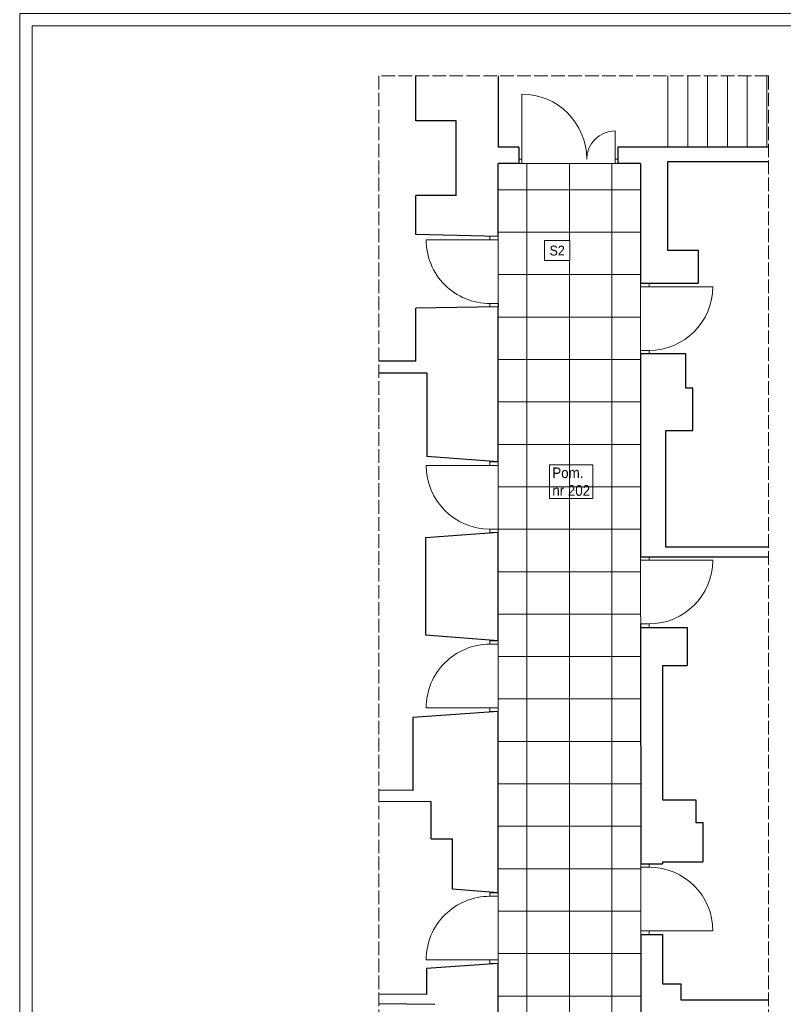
# Model space of a CAD drawing. Header units: centimetres. Extents: x 695802 to 711011, y 25963 to 44188.
# Tile 31 of 157: x 704053 to 705132, y 31877 to 33269. Entities that reach past the tile are written whole.
import ezdxf

# ---------------------------------------------------------------- set-up
doc = ezdxf.new("R2010")
doc.units = ezdxf.units.CM
doc.linetypes.add('ACAD_ISO02W100', pattern=[15, 12, -3])
doc.layers.add('Obrys powierzchni', color=50, linetype='Continuous', lineweight=9, plot=False)
for name, color, linetype, lineweight in [('Przekroje', 253, 'Continuous', 20), ('Przekrojowa', 253, 'Continuous', 25), ('Widokowa', 140, 'Continuous', 9)]:
    doc.layers.add(name, color=color, linetype=linetype, lineweight=lineweight)
for name, color, linetype, lineweight, true_color in [('S3_drzwi_nowe', 7, 'Continuous', 9, 0x00f900), ('S3_opis pomieszczeń', 7, 'Continuous', 0, 0xb5b5b5), ('S3_sufit S2', 7, 'Continuous', 5, 0x7f7f7f)]:
    doc.layers.add(name, color=color, linetype=linetype, lineweight=lineweight, true_color=true_color)
doc.styles.add('ARIELCE', font='arial.ttf', dxfattribs={"width": 0.9})

msp = doc.modelspace()

# ---------------------------------------------------------------- linework, layer by layer
at = {"layer": 'Obrys powierzchni', "ltscale": 1.6}
for points in [[(704052.6, 33277.3), (706152.6, 33277.3), (706152.6, 30307.3), (704052.6, 30307.3)], [(704070.1, 33259.8), (706135.1, 33259.8), (706135.1, 30324.8), (704070.1, 30324.8)]]:
    msp.add_lwpolyline(points, close=True, dxfattribs=at)
at = {"layer": 'Przekroje', "ltscale": 1.6}
msp.add_line((704898.5, 33079.4), (704898.5, 33065.4), dxfattribs=at)
at = {"layer": 'Przekrojowa', "ltscale": 1.6}
for p, q in [((704612.7, 33125.8), (704612.7, 33189.3)), ((704729.4, 33189.3), (704729.4, 33088.4)), ((704669.7, 33125.8), (704612.7, 33125.8)), ((704669.7, 33019.8), (704669.7, 33125.8)), ((704758.5, 33088.4), (704729.4, 33088.4)), ((704758.5, 33088.4), (704758.5, 33065.4)), ((705111.5, 33088.4), (704898.5, 33088.4)), ((704898.5, 33088.4), (704898.5, 33065.4)), ((704729.4, 32962.1), (704729.4, 33065.4)), ((704758.5, 33065.4), (704729.4, 33065.4)), ((704930.6, 33065.4), (704898.5, 33065.4)), ((704930.6, 33065.4), (704930.6, 32896.1)), ((704968.5, 33067.7), (704968.5, 32942.7)), ((705111.5, 33067.7), (704968.5, 33067.7)), ((704968.5, 33056.7), (704968.5, 33056.7)), ((704612.7, 32964.8), (704612.7, 33019.8)), ((704669.7, 33019.8), (704612.7, 33019.8)), ((704729.4, 32962.1), (704612.7, 32964.8)), ((704968.5, 32942.7), (705012, 32942.7)), ((705012, 32942.7), (705012, 32896.1)), ((704930.6, 32896.1), (705012, 32896.1)), ((704930.6, 32894.7), (704930.6, 32894.7)), ((704729.4, 32862.6), (704612.7, 32860.8)), ((704612.7, 32785.8), (704612.7, 32860.8)), ((704729.4, 32643.4), (704729.4, 32862.6)), ((704612.6, 32786), (704560.7, 32786)), ((704930.7, 32796.1), (704930.7, 32509.4)), ((704994.5, 32796.1), (704930.7, 32796.1)), ((704994.5, 32747.7), (704994.5, 32796.1)), ((704628.4, 32768.8), (704560.7, 32768.7)), ((704628.4, 32768.8), (704628.4, 32651.2)), ((705004.5, 32747.7), (704994.5, 32747.7)), ((705004.5, 32687.7), (705004.5, 32747.7)), ((704966.5, 32522.7), (704966.3, 32687.7)), ((704966.3, 32687.7), (705004.5, 32687.7)), ((704930.7, 32675.7), (704930.7, 32675.7)), ((704729.4, 32643.4), (704628.4, 32651.2)), ((704729.4, 32543.4), (704626.4, 32536.2)), ((704626.4, 32536.2), (704626.4, 32398.6)), ((704729.4, 32390.6), (704729.4, 32543.4)), ((705111.5, 32522.7), (704966.5, 32522.7)), ((704930.7, 32509.4), (704961.6, 32509.4)), ((704961.6, 32509.4), (705111.5, 32509.4)), ((704930.7, 32409.4), (704930.9, 32075.3)), ((704930.7, 32409.4), (704996.5, 32409.4)), ((704996.5, 32409.4), (704996.6, 32355.7)), ((704729.4, 32390.6), (704626.4, 32398.6)), ((704961.6, 32355.7), (704996.6, 32355.7)), ((704961.6, 32355.7), (704961.7, 32165.7)), ((704729.4, 32290.6), (704608.4, 32282.2)), ((704608.4, 32282.2), (704608.4, 32179)), ((704729.4, 32034.3), (704729.4, 32290.6)), ((704608.4, 32179), (704560.7, 32179.3)), ((704634.7, 32162.6), (704560.7, 32163.1)), ((704634.7, 32110.6), (704634.7, 32162.6)), ((704961.7, 32165.7), (705008.7, 32165.7)), ((705008.7, 32165.7), (705008.7, 32133.7)), ((705008.7, 32133.7), (705018.7, 32133.7)), ((705018.7, 32133.7), (705018.7, 32078)), ((704634.7, 32110.6), (704664.7, 32110.6)), ((704664.7, 32039.3), (704664.7, 32110.6)), ((704930.9, 32075.3), (704961.7, 32075.3)), ((704961.7, 32078), (705018.7, 32078)), ((704961.7, 32078), (704961.7, 32075.3)), ((704729.4, 32034.3), (704664.7, 32039.3)), ((704930.9, 31975.3), (704931, 31682.7)), ((704930.9, 31975.3), (704961.7, 31975.3)), ((704961.7, 31975.3), (704961.8, 31905.7)), ((704729.4, 31934.3), (704627.7, 31927.2)), ((704729.4, 31784.2), (704729.4, 31934.3)), ((704627.7, 31927.2), (704627.7, 31890.6)), ((704961.8, 31905.7), (704987.8, 31905.7)), ((704987.8, 31905.7), (704987.8, 31882.7)), ((704627.7, 31890.6), (704560.7, 31891.1)), ((704987.8, 31882.7), (705111.5, 31882.7)), ((704639.7, 31876.5), (704560.7, 31877.1))]:
    msp.add_line(p, q, dxfattribs=at)
at = {"layer": 'S3_drzwi_nowe', "color": 0}
for p, q in [((704762.5, 33071.4), (704762.5, 33163.4)), ((704894.5, 33071.4), (704894.5, 33111.4)), ((704762.5, 33071.4), (704758.5, 33071.4)), ((704758.5, 33071.4), (704758.5, 33065.4)), ((704758.5, 33065.4), (704762.5, 33065.4)), ((704762.5, 33065.4), (704762.5, 33071.4)), ((704898.5, 33071.4), (704894.5, 33071.4)), ((704894.5, 33071.4), (704894.5, 33065.4)), ((704894.5, 33065.4), (704898.5, 33065.4)), ((704898.5, 33065.4), (704898.5, 33071.4)), ((704717.4, 32957.4), (704627.4, 32957.3)), ((704729.4, 32962.4), (704717.4, 32962.4)), ((704717.4, 32962.4), (704717.4, 32957.4)), ((704717.4, 32957.4), (704729.4, 32957.4)), ((704729.4, 32957.4), (704729.4, 32962.4)), ((704930.7, 32891.1), (704930.7, 32896.1)), ((704930.7, 32896.1), (704942.7, 32896.1)), ((704942.7, 32896.1), (704942.7, 32891.1)), ((704942.7, 32891.1), (704930.7, 32891.1)), ((704942.7, 32891.1), (705032.7, 32891.1)), ((704729.5, 32867.4), (704717.5, 32867.4)), ((704717.5, 32867.4), (704717.5, 32862.4)), ((704729.5, 32862.4), (704729.5, 32867.4)), ((704717.5, 32862.4), (704729.5, 32862.4)), ((704930.7, 32796.1), (704930.7, 32801.1)), ((704930.7, 32801.1), (704942.7, 32801.1)), ((704942.7, 32801.1), (704942.7, 32796.1)), ((704942.7, 32796.1), (704930.7, 32796.1)), ((704717.4, 32638.4), (704627.4, 32638.4)), ((704942.7, 32504.4), (705032.7, 32504.4)), ((704717.4, 32295.6), (704627.4, 32295.6)), ((704942.9, 31980.3), (705032.9, 31980.3)), ((704717.4, 31939.3), (704627.4, 31939.3))]:
    msp.add_line(p, q, dxfattribs=at)
for points in [[(704729.4, 32638.4), (704729.4, 32643.4), (704717.4, 32643.4), (704717.4, 32638.4)], [(704729.4, 32543.4), (704729.4, 32548.4), (704717.4, 32548.4), (704717.4, 32543.4)], [(704930.7, 32504.4), (704930.7, 32509.4), (704942.7, 32509.4), (704942.7, 32504.4)], [(704930.7, 32409.4), (704930.7, 32414.4), (704942.7, 32414.4), (704942.7, 32409.4)], [(704729.4, 32390.6), (704729.4, 32385.6), (704717.4, 32385.6), (704717.4, 32390.6)], [(704729.4, 32295.6), (704729.4, 32290.6), (704717.4, 32290.6), (704717.4, 32295.6)], [(704930.9, 32075.3), (704930.9, 32070.3), (704942.9, 32070.3), (704942.9, 32075.3)], [(704729.4, 32034.3), (704729.4, 32029.3), (704717.4, 32029.3), (704717.4, 32034.3)], [(704930.9, 31980.3), (704930.9, 31975.3), (704942.9, 31975.3), (704942.9, 31980.3)], [(704729.4, 31939.3), (704729.4, 31934.3), (704717.4, 31934.3), (704717.4, 31939.3)]]:
    msp.add_lwpolyline(points, close=True, dxfattribs=at)
for centre, radius, start, end in [((704762.5, 33071.4), 92, 359.9998, 89.9998), ((704894.5, 33071.4), 40, 89.9998, 179.9998), ((704717.4, 32957.4), 90, 180.0436, 270.0436), ((704942.7, 32891.1), 90, 269.9999, 359.9999), ((704717.4, 32638.4), 90, 179.9999, 269.9999), ((704942.7, 32504.4), 90, 269.9999, 359.9999), ((704717.4, 32295.6), 90, 89.9999, 179.9999), ((704942.9, 31980.3), 90, 359.9999, 89.9999), ((704717.4, 31939.3), 90, 89.9999, 179.9999)]:
    msp.add_arc(centre, radius, start, end, dxfattribs=at)
at = {"layer": 'S3_sufit S2', "ltscale": 1.6}
for points in [[(704729.4, 33028.2), (704770, 33028.2), (704770, 33065.4)], [(704770, 33065.4), (704770, 33028.2), (704830, 33028.2), (704830, 33065.4)], [(704830, 33065.4), (704830, 33028.2), (704890, 33028.2), (704890, 33065.4)], [(704890, 33065.4), (704890, 33028.2), (704930.6, 33028.2)], [(704729.4, 32968.2), (704770, 32968.2), (704770, 33028.2), (704729.4, 33028.2)], [(704930.6, 33028.2), (704890, 33028.2), (704890, 32968.2), (704930.6, 32968.2)], [(704729.4, 32908.2), (704770, 32908.2), (704770, 32968.2), (704729.4, 32968.2)], [(704930.6, 32968.2), (704890, 32968.2), (704890, 32908.2), (704930.6, 32908.2)], [(704729.4, 32848.2), (704770, 32848.2), (704770, 32908.2), (704729.4, 32908.2)], [(704930.6, 32908.2), (704890, 32908.2), (704890, 32848.2), (704930.6, 32848.2)], [(704729.4, 32788.2), (704770, 32788.2), (704770, 32848.2), (704729.4, 32848.2)], [(704930.6, 32848.2), (704890, 32848.2), (704890, 32788.2), (704930.6, 32788.2)], [(704729.4, 32728.2), (704770, 32728.2), (704770, 32788.2), (704729.4, 32788.2)], [(704930.6, 32788.2), (704890, 32788.2), (704890, 32728.2), (704930.7, 32728.2)], [(704729.4, 32668.2), (704770, 32668.2), (704770, 32728.2), (704729.4, 32728.2)], [(704930.7, 32728.2), (704890, 32728.2), (704890, 32668.2), (704930.7, 32668.2)], [(704729.4, 32608.2), (704770, 32608.2), (704770, 32668.2), (704729.4, 32668.2)], [(704930.7, 32668.2), (704890, 32668.2), (704890, 32608.2), (704930.7, 32608.2)], [(704729.4, 32548.2), (704770, 32548.2), (704770, 32608.2), (704729.4, 32608.2)], [(704930.7, 32608.2), (704890, 32608.2), (704890, 32548.2), (704930.7, 32548.2)], [(704729.4, 32488.2), (704770, 32488.2), (704770, 32548.2), (704729.4, 32548.2)], [(704930.7, 32548.2), (704890, 32548.2), (704890, 32488.2), (704930.8, 32488.2)], [(704729.4, 32428.2), (704770, 32428.2), (704770, 32488.2), (704729.4, 32488.2)], [(704930.8, 32488.2), (704890, 32488.2), (704890, 32428.2), (704930.8, 32428.2)], [(704729.4, 32368.2), (704770, 32368.2), (704770, 32428.2), (704729.4, 32428.2)], [(704930.8, 32428.2), (704890, 32428.2), (704890, 32368.2), (704930.8, 32368.2)], [(704729.4, 32308.2), (704770, 32308.2), (704770, 32368.2), (704729.4, 32368.2)], [(704930.8, 32368.2), (704890, 32368.2), (704890, 32308.2), (704930.8, 32308.2)], [(704729.4, 32248.2), (704770, 32248.2), (704770, 32308.2), (704729.4, 32308.2)], [(704930.8, 32308.2), (704890, 32308.2), (704890, 32248.2), (704930.8, 32248.2)], [(704729.4, 32188.2), (704770, 32188.2), (704770, 32248.2), (704729.4, 32248.2)], [(704930.8, 32248.2), (704890, 32248.2), (704890, 32188.2), (704930.9, 32188.2)], [(704729.4, 32128.2), (704770, 32128.2), (704770, 32188.2), (704729.4, 32188.2)], [(704930.9, 32188.2), (704890, 32188.2), (704890, 32128.2), (704930.9, 32128.2)], [(704729.4, 32068.2), (704770, 32068.2), (704770, 32128.2), (704729.4, 32128.2)], [(704930.9, 32128.2), (704890, 32128.2), (704890, 32068.2), (704930.9, 32068.2)], [(704729.4, 32008.2), (704770, 32008.2), (704770, 32068.2), (704729.4, 32068.2)], [(704930.9, 32068.2), (704890, 32068.2), (704890, 32008.2), (704930.9, 32008.2)], [(704729.4, 31948.2), (704770, 31948.2), (704770, 32008.2), (704729.4, 32008.2)], [(704930.9, 32008.2), (704890, 32008.2), (704890, 31948.2), (704930.9, 31948.2)], [(704729.4, 31888.2), (704770, 31888.2), (704770, 31948.2), (704729.4, 31948.2)], [(704930.9, 31948.2), (704890, 31948.2), (704890, 31888.2), (704931, 31888.2)], [(704729.4, 31828.2), (704770, 31828.2), (704770, 31888.2), (704729.4, 31888.2)], [(704931, 31888.2), (704890, 31888.2), (704890, 31828.2), (704931, 31828.2)]]:
    msp.add_lwpolyline(points, dxfattribs=at)
for points in [[(704770, 32968.2), (704830, 32968.2), (704830, 33028.2), (704770, 33028.2)], [(704830, 32968.2), (704890, 32968.2), (704890, 33028.2), (704830, 33028.2)], [(704770, 32908.2), (704830, 32908.2), (704830, 32968.2), (704770, 32968.2)], [(704830, 32908.2), (704890, 32908.2), (704890, 32968.2), (704830, 32968.2)], [(704770, 32848.2), (704830, 32848.2), (704830, 32908.2), (704770, 32908.2)], [(704830, 32848.2), (704890, 32848.2), (704890, 32908.2), (704830, 32908.2)], [(704770, 32788.2), (704830, 32788.2), (704830, 32848.2), (704770, 32848.2)], [(704830, 32788.2), (704890, 32788.2), (704890, 32848.2), (704830, 32848.2)], [(704770, 32728.2), (704830, 32728.2), (704830, 32788.2), (704770, 32788.2)], [(704830, 32728.2), (704890, 32728.2), (704890, 32788.2), (704830, 32788.2)], [(704770, 32668.2), (704830, 32668.2), (704830, 32728.2), (704770, 32728.2)], [(704830, 32668.2), (704890, 32668.2), (704890, 32728.2), (704830, 32728.2)], [(704770, 32488.2), (704830, 32488.2), (704830, 32548.2), (704770, 32548.2)], [(704830, 32488.2), (704890, 32488.2), (704890, 32548.2), (704830, 32548.2)], [(704770, 32428.2), (704830, 32428.2), (704830, 32488.2), (704770, 32488.2)], [(704830, 32428.2), (704890, 32428.2), (704890, 32488.2), (704830, 32488.2)], [(704770, 32368.2), (704830, 32368.2), (704830, 32428.2), (704770, 32428.2)], [(704830, 32368.2), (704890, 32368.2), (704890, 32428.2), (704830, 32428.2)], [(704770, 32308.2), (704830, 32308.2), (704830, 32368.2), (704770, 32368.2)], [(704830, 32308.2), (704890, 32308.2), (704890, 32368.2), (704830, 32368.2)], [(704770, 32248.2), (704830, 32248.2), (704830, 32308.2), (704770, 32308.2)], [(704830, 32248.2), (704890, 32248.2), (704890, 32308.2), (704830, 32308.2)], [(704770, 32188.2), (704830, 32188.2), (704830, 32248.2), (704770, 32248.2)], [(704830, 32188.2), (704890, 32188.2), (704890, 32248.2), (704830, 32248.2)], [(704770, 32128.2), (704830, 32128.2), (704830, 32188.2), (704770, 32188.2)], [(704830, 32128.2), (704890, 32128.2), (704890, 32188.2), (704830, 32188.2)], [(704770, 32068.2), (704830, 32068.2), (704830, 32128.2), (704770, 32128.2)], [(704830, 32068.2), (704890, 32068.2), (704890, 32128.2), (704830, 32128.2)], [(704770, 32008.2), (704830, 32008.2), (704830, 32068.2), (704770, 32068.2)], [(704830, 32008.2), (704890, 32008.2), (704890, 32068.2), (704830, 32068.2)], [(704770, 31948.2), (704830, 31948.2), (704830, 32008.2), (704770, 32008.2)], [(704830, 31948.2), (704890, 31948.2), (704890, 32008.2), (704830, 32008.2)], [(704770, 31888.2), (704830, 31888.2), (704830, 31948.2), (704770, 31948.2)], [(704830, 31888.2), (704890, 31888.2), (704890, 31948.2), (704830, 31948.2)], [(704770, 31828.2), (704830, 31828.2), (704830, 31888.2), (704770, 31888.2)], [(704830, 31828.2), (704890, 31828.2), (704890, 31888.2), (704830, 31888.2)]]:
    msp.add_lwpolyline(points, close=True, dxfattribs=at)
at = {"layer": 'Widokowa', "linetype": 'ACAD_ISO02W100', "ltscale": 1.6}
for p, q in [((704560.7, 33189.3), (704560.7, 30412.9)), ((705111.5, 33189.3), (704560.7, 33189.3)), ((705111.5, 33189.3), (705111.5, 30412.9))]:
    msp.add_line(p, q, dxfattribs=at)
at = {"layer": 'Widokowa', "ltscale": 1.6}
for p, q in [((704969.4, 33189.3), (704969.4, 33088.4)), ((704997.4, 33189.3), (704997.4, 33088.4)), ((705025.4, 33189.3), (705025.4, 33088.4)), ((705053.4, 33189.3), (705053.4, 33088.4)), ((705081.4, 33189.3), (705081.4, 33088.4)), ((705109.4, 33189.3), (705109.4, 33088.4))]:
    msp.add_line(p, q, dxfattribs=at)

# ---------------------------------------------------------------- next in the draw order: texts
at = {"layer": 'S3_opis pomieszczeń', "insert": (704805.8, 32635.5), "char_height": 7.5, "attachment_point": 1, "style": 'ARIELCE', "bg_fill": 18}
msp.add_mtext('{\\fArial|b0|i0|c238|p34;\\H2x;Pom.\\Pnr 202}', dxfattribs=at)

# ---------------------------------------------------------------- next in the draw order: linework, layer by layer
at = {"layer": 'S3_sufit S2', "ltscale": 1.6}
msp.add_lwpolyline([(704931.4, 30500.5), (704930.6, 33065.4), (704729.4, 33065.4), (704729.4, 31632.9), (704749.4, 31632.9), (704749.4, 31611.8), (704729.4, 31611.8), (704729.4, 30854), (704729.4, 30853.4), (704729.4, 30754), (704729.4, 30754), (704729.4, 30535.1), (704931.4, 30500.5)], dxfattribs=at)
for points in [[(704770, 32608.2), (704830, 32608.2), (704830, 32668.2), (704770, 32668.2)], [(704830, 32608.2), (704890, 32608.2), (704890, 32668.2), (704830, 32668.2)], [(704770, 32548.2), (704830, 32548.2), (704830, 32608.2), (704770, 32608.2)], [(704830, 32548.2), (704890, 32548.2), (704890, 32608.2), (704830, 32608.2)]]:
    msp.add_lwpolyline(points, close=True, dxfattribs=at)

# ---------------------------------------------------------------- next in the draw order: texts
at = {"layer": 'S3_sufit S2', "ltscale": 1.6, "insert": (704801.9, 32949.2), "char_height": 14, "width": 1.231015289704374e-11, "attachment_point": 1, "rotation": 0.019, "style": 'ARIELCE', "bg_fill": 18}
msp.add_mtext('\\pxqc;{\\fArial|b0|i0|c238|p34;S2}', dxfattribs=at)

doc.saveas('drawing.dxf')
